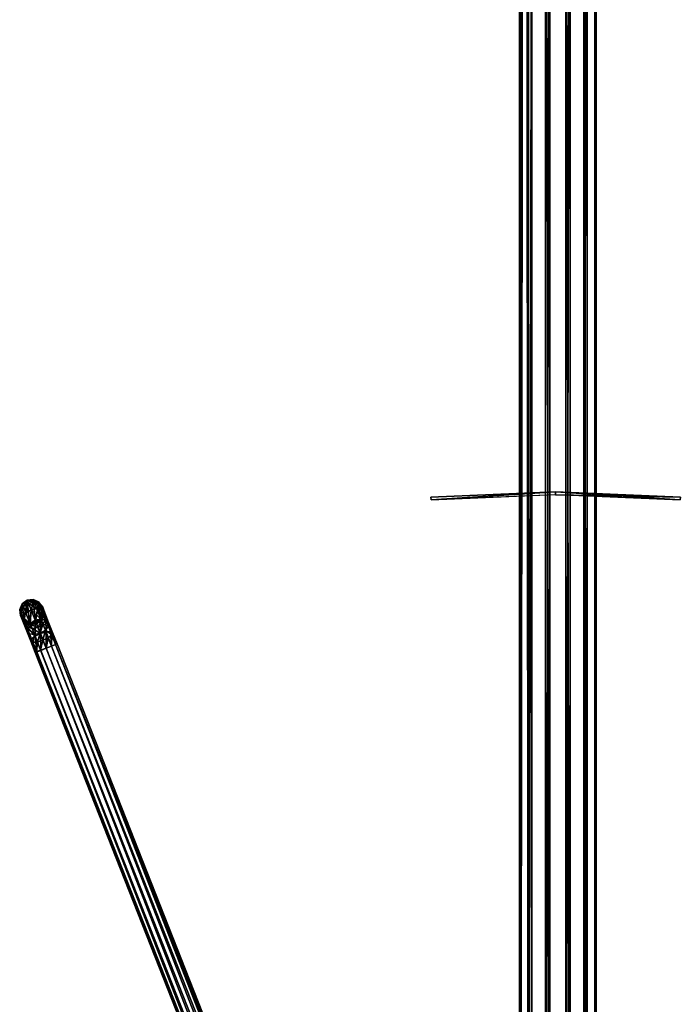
# Model space of a CAD drawing. Header units: millimetres. Extents: x 28 to 403, y -1162 to 452.
# Tile 6 of 44: x 147 to 231, y -852 to -726. Entities that reach past the tile are written whole.
import ezdxf

# ---------------------------------------------------------------- set-up
doc = ezdxf.new("R2010")
doc.units = ezdxf.units.MM
doc.header["$LTSCALE"] = 25.4
doc.layers.get('0').update_dxf_attribs({"true_color": 0xff5454})

# ---------------------------------------------------------------- blocks, each defined once
blk = doc.blocks.new('VIPER-I-6641.STL')
at = {"color": 0}
mesh = blk.add_polyface(dxfattribs=at)
corners = [(210.94, 339.17, 480.78), (212.1, -926.69, 259.78), (210.94, -927.08, 262.06), (212.1, 339.56, 478.5)]
mesh.append_faces([[corners[k] for k in face] for face in [(0, 1, 2), (1, 0, 3)]], dxfattribs={"vtx0": -1, "color": 0})
mesh = blk.add_polyface(dxfattribs=at)
corners = [(214.26, 339.8, 477.1), (212.1, -926.69, 259.78), (212.1, 339.56, 478.5), (214.26, -926.45, 258.38)]
mesh.append_faces([[corners[k] for k in face] for face in [(0, 1, 2), (1, 0, 3)]], dxfattribs={"vtx0": -1, "color": 0})
mesh = blk.add_polyface(dxfattribs=at)
corners = [(216.84, 339.83, 476.95), (214.26, -926.45, 258.38), (214.26, 339.8, 477.1), (216.84, -926.42, 258.23)]
mesh.append_faces([[corners[k] for k in face] for face in [(0, 1, 2), (1, 0, 3)]], dxfattribs={"vtx0": -1, "color": 0})
mesh = blk.add_polyface(dxfattribs=at)
corners = [(219.16, 339.63, 478.09), (216.84, -926.42, 258.23), (216.84, 339.83, 476.95), (219.16, -926.62, 259.37)]
mesh.append_faces([[corners[k] for k in face] for face in [(0, 1, 2), (1, 0, 3)]], dxfattribs={"vtx0": -1, "color": 0})
mesh = blk.add_polyface(dxfattribs=at)
corners = [(219.16, -926.62, 259.37), (220.58, 339.26, 480.22), (220.58, -926.98, 261.5), (219.16, 339.63, 478.09)]
mesh.append_faces([[corners[k] for k in face] for face in [(0, 1, 2), (1, 0, 3)]], dxfattribs={"vtx0": -1, "color": 0})
mesh = blk.add_polyface(dxfattribs=at)
corners = [(211.09, 338.73, 483.33), (210.94, -927.08, 262.06), (211.09, -927.52, 264.6), (210.94, 339.17, 480.78)]
mesh.append_faces([[corners[k] for k in face] for face in [(0, 1, 2), (1, 0, 3)]], dxfattribs={"vtx0": -1, "color": 0})
mesh = blk.add_polyface(dxfattribs=at)
corners = [(212.51, 338.36, 485.46), (211.09, -927.52, 264.6), (212.51, -927.89, 266.74), (211.09, 338.73, 483.33)]
mesh.append_faces([[corners[k] for k in face] for face in [(0, 1, 2), (1, 0, 3)]], dxfattribs={"vtx0": -1, "color": 0})
mesh = blk.add_polyface(dxfattribs=at)
corners = [(214.83, -928.09, 267.88), (212.51, 338.36, 485.46), (212.51, -927.89, 266.74), (214.83, 338.16, 486.6)]
mesh.append_faces([[corners[k] for k in face] for face in [(0, 1, 2), (1, 0, 3)]], dxfattribs={"vtx0": -1, "color": 0})
mesh = blk.add_polyface(dxfattribs=at)
corners = [(217.41, -928.06, 267.73), (214.83, 338.16, 486.6), (214.83, -928.09, 267.88), (217.41, 338.19, 486.45)]
mesh.append_faces([[corners[k] for k in face] for face in [(0, 1, 2), (1, 0, 3)]], dxfattribs={"vtx0": -1, "color": 0})
mesh = blk.add_polyface(dxfattribs=at)
corners = [(219.57, -927.82, 266.33), (217.41, 338.19, 486.45), (217.41, -928.06, 267.73), (219.57, 338.43, 485.05)]
mesh.append_faces([[corners[k] for k in face] for face in [(0, 1, 2), (1, 0, 3)]], dxfattribs={"vtx0": -1, "color": 0})
mesh = blk.add_polyface(dxfattribs=at)
corners = [(220.73, -927.42, 264.05), (219.57, 338.43, 485.05), (219.57, -927.82, 266.33), (220.73, 338.82, 482.77)]
mesh.append_faces([[corners[k] for k in face] for face in [(0, 1, 2), (1, 0, 3)]], dxfattribs={"vtx0": -1, "color": 0})
mesh = blk.add_polyface(dxfattribs=at)
corners = [(220.58, -926.98, 261.5), (220.73, 338.82, 482.77), (220.73, -927.42, 264.05), (220.58, 339.26, 480.22)]
mesh.append_faces([[corners[k] for k in face] for face in [(0, 1, 2), (1, 0, 3)]], dxfattribs={"vtx0": -1, "color": 0})
mesh = blk.add_polyface(dxfattribs=at)
corners = [(147.22, -802.47, 254.44), (147.45, -800.98, 254.44), (147.14, -801.69, 254.44), (147.69, -803.09, 254.45), (148.07, -800.52, 254.44), (148.4, -803.4, 254.45), (148.84, -800.43, 254.44), (149.17, -803.31, 254.45), (149.55, -800.74, 254.45), (149.79, -802.85, 254.45), (150.01, -801.37, 254.45), (150.1, -802.14, 254.45)]
mesh.append_faces([[corners[k] for k in face] for face in [(0, 1, 2), (10, 9, 11)]], dxfattribs={"vtx0": -1, "color": 0})
mesh.append_faces([[corners[k] for k in face] for face in [(1, 3, 4), (4, 5, 6), (6, 7, 8), (8, 9, 10)]], dxfattribs={"vtx0": -1, "vtx1": -1, "color": 0})
mesh.append_faces([[corners[k] for k in face] for face in [(1, 0, 3), (4, 3, 5), (6, 5, 7), (8, 7, 9)]], dxfattribs={"vtx0": -1, "vtx2": -1, "color": 0})
mesh = blk.add_polyface(dxfattribs=at)
corners = [(147.45, -800.98, 254.44), (148.12, -800.58, 229.04), (147.5, -801.04, 229.04), (148.07, -800.52, 254.44)]
mesh.append_faces([[corners[k] for k in face] for face in [(0, 1, 2), (1, 0, 3)]], dxfattribs={"vtx0": -1, "color": 0})
mesh = blk.add_polyface(dxfattribs=at)
corners = [(147.61, -801.33, 227.1), (148.12, -800.58, 229.04), (148.24, -800.88, 227.04), (147.5, -801.04, 229.04)]
mesh.append_faces([[corners[k] for k in face] for face in [(0, 1, 2), (1, 0, 3)]], dxfattribs={"vtx0": -1, "color": 0})
mesh = blk.add_polyface(dxfattribs=at)
corners = [(148.07, -800.52, 254.44), (148.89, -800.49, 229.05), (148.12, -800.58, 229.04), (148.84, -800.43, 254.44)]
mesh.append_faces([[corners[k] for k in face] for face in [(0, 1, 2), (1, 0, 3)]], dxfattribs={"vtx0": -1, "color": 0})
mesh = blk.add_polyface(dxfattribs=at)
corners = [(148.12, -800.58, 229.04), (149.01, -800.78, 227.1), (148.24, -800.88, 227.04), (148.89, -800.49, 229.05)]
mesh.append_faces([[corners[k] for k in face] for face in [(0, 1, 2), (1, 0, 3)]], dxfattribs={"vtx0": -1, "color": 0})
mesh = blk.add_polyface(dxfattribs=at)
corners = [(148.84, -800.43, 254.44), (149.6, -800.8, 229.05), (148.89, -800.49, 229.05), (149.55, -800.74, 254.45)]
mesh.append_faces([[corners[k] for k in face] for face in [(0, 1, 2), (1, 0, 3)]], dxfattribs={"vtx0": -1, "color": 0})
mesh = blk.add_polyface(dxfattribs=at)
corners = [(148.89, -800.49, 229.05), (149.71, -801.07, 227.27), (149.01, -800.78, 227.1), (149.6, -800.8, 229.05)]
mesh.append_faces([[corners[k] for k in face] for face in [(0, 1, 2), (1, 0, 3)]], dxfattribs={"vtx0": -1, "color": 0})
mesh = blk.add_polyface(dxfattribs=at)
corners = [(147.14, -801.69, 254.44), (147.5, -801.04, 229.04), (147.19, -801.75, 229.05), (147.45, -800.98, 254.44)]
mesh.append_faces([[corners[k] for k in face] for face in [(0, 1, 2), (1, 0, 3)]], dxfattribs={"vtx0": -1, "color": 0})
mesh = blk.add_polyface(dxfattribs=at)
corners = [(147.22, -802.47, 254.44), (147.19, -801.75, 229.05), (147.27, -802.52, 229.05), (147.14, -801.69, 254.44)]
mesh.append_faces([[corners[k] for k in face] for face in [(0, 1, 2), (1, 0, 3)]], dxfattribs={"vtx0": -1, "color": 0})
mesh = blk.add_polyface(dxfattribs=at)
corners = [(147.19, -801.75, 229.05), (147.61, -801.33, 227.1), (147.29, -802.02, 227.27), (147.5, -801.04, 229.04)]
mesh.append_faces([[corners[k] for k in face] for face in [(0, 1, 2), (1, 0, 3)]], dxfattribs={"vtx0": -1, "color": 0})
mesh = blk.add_polyface(dxfattribs=at)
corners = [(147.27, -802.52, 229.05), (147.29, -802.02, 227.27), (147.37, -802.76, 227.5), (147.19, -801.75, 229.05)]
mesh.append_faces([[corners[k] for k in face] for face in [(0, 1, 2), (1, 0, 3)]], dxfattribs={"vtx0": -1, "color": 0})
mesh = blk.add_polyface(dxfattribs=at)
corners = [(147.29, -802.02, 227.27), (147.94, -802.17, 225.35), (147.6, -802.78, 225.67), (147.61, -801.33, 227.1)]
mesh.append_faces([[corners[k] for k in face] for face in [(0, 1, 2), (1, 0, 3)]], dxfattribs={"vtx0": -1, "color": 0})
mesh = blk.add_polyface(dxfattribs=at)
corners = [(147.94, -802.17, 225.35), (148.24, -800.88, 227.04), (148.58, -801.74, 225.23), (147.61, -801.33, 227.1)]
mesh.append_faces([[corners[k] for k in face] for face in [(0, 1, 2), (1, 0, 3)]], dxfattribs={"vtx0": -1, "color": 0})
mesh = blk.add_polyface(dxfattribs=at)
corners = [(148.58, -801.74, 225.23), (148.46, -803.47, 223.96), (147.94, -802.17, 225.35), (149.11, -803.08, 223.79)]
mesh.append_faces([[corners[k] for k in face] for face in [(0, 1, 2), (1, 0, 3)]], dxfattribs={"vtx0": -1, "color": 0})
mesh = blk.add_polyface(dxfattribs=at)
corners = [(148.24, -800.88, 227.04), (149.34, -801.62, 225.35), (148.58, -801.74, 225.23), (149.01, -800.78, 227.1)]
mesh.append_faces([[corners[k] for k in face] for face in [(0, 1, 2), (1, 0, 3)]], dxfattribs={"vtx0": -1, "color": 0})
mesh = blk.add_polyface(dxfattribs=at)
corners = [(148.58, -801.74, 225.23), (149.85, -802.92, 223.96), (149.11, -803.08, 223.79), (149.34, -801.62, 225.35)]
mesh.append_faces([[corners[k] for k in face] for face in [(0, 1, 2), (1, 0, 3)]], dxfattribs={"vtx0": -1, "color": 0})
mesh = blk.add_polyface(dxfattribs=at)
corners = [(149.01, -800.78, 227.1), (150.01, -801.83, 225.67), (149.34, -801.62, 225.35), (149.71, -801.07, 227.27)]
mesh.append_faces([[corners[k] for k in face] for face in [(0, 1, 2), (1, 0, 3)]], dxfattribs={"vtx0": -1, "color": 0})
mesh = blk.add_polyface(dxfattribs=at)
corners = [(149.34, -801.62, 225.35), (150.48, -803.02, 224.4), (149.85, -802.92, 223.96), (150.01, -801.83, 225.67)]
mesh.append_faces([[corners[k] for k in face] for face in [(0, 1, 2), (1, 0, 3)]], dxfattribs={"vtx0": -1, "color": 0})
mesh = blk.add_polyface(dxfattribs=at)
corners = [(149.6, -800.8, 229.05), (150.01, -801.37, 254.45), (150.07, -801.42, 229.05), (149.55, -800.74, 254.45)]
mesh.append_faces([[corners[k] for k in face] for face in [(0, 1, 2), (1, 0, 3)]], dxfattribs={"vtx0": -1, "color": 0})
mesh = blk.add_polyface(dxfattribs=at)
corners = [(149.71, -801.07, 227.27), (150.07, -801.42, 229.05), (150.16, -801.66, 227.51), (149.6, -800.8, 229.05)]
mesh.append_faces([[corners[k] for k in face] for face in [(0, 1, 2), (1, 0, 3)]], dxfattribs={"vtx0": -1, "color": 0})
mesh = blk.add_polyface(dxfattribs=at)
corners = [(150.01, -801.83, 225.67), (150.16, -801.66, 227.51), (150.42, -802.32, 226.11), (149.71, -801.07, 227.27)]
mesh.append_faces([[corners[k] for k in face] for face in [(0, 1, 2), (1, 0, 3)]], dxfattribs={"vtx0": -1, "color": 0})
mesh = blk.add_polyface(dxfattribs=at)
corners = [(150.07, -801.42, 229.05), (150.1, -802.14, 254.45), (150.15, -802.2, 229.05), (150.01, -801.37, 254.45)]
mesh.append_faces([[corners[k] for k in face] for face in [(0, 1, 2), (1, 0, 3)]], dxfattribs={"vtx0": -1, "color": 0})
mesh = blk.add_polyface(dxfattribs=at)
corners = [(150.48, -803.02, 224.4), (150.42, -802.32, 226.11), (150.83, -803.35, 225.01), (150.01, -801.83, 225.67)]
mesh.append_faces([[corners[k] for k in face] for face in [(0, 1, 2), (1, 0, 3)]], dxfattribs={"vtx0": -1, "color": 0})
mesh = blk.add_polyface(dxfattribs=at)
corners = [(150.16, -801.66, 227.51), (150.15, -802.2, 229.05), (150.23, -802.39, 227.74), (150.07, -801.42, 229.05)]
mesh.append_faces([[corners[k] for k in face] for face in [(0, 1, 2), (1, 0, 3)]], dxfattribs={"vtx0": -1, "color": 0})
mesh = blk.add_polyface(dxfattribs=at)
corners = [(150.42, -802.32, 226.11), (150.23, -802.39, 227.74), (150.46, -802.96, 226.56), (150.16, -801.66, 227.51)]
mesh.append_faces([[corners[k] for k in face] for face in [(0, 1, 2), (1, 0, 3)]], dxfattribs={"vtx0": -1, "color": 0})
mesh = blk.add_polyface(dxfattribs=at)
corners = [(147.69, -803.09, 254.45), (147.27, -802.52, 229.05), (147.74, -803.15, 229.05), (147.22, -802.47, 254.44)]
mesh.append_faces([[corners[k] for k in face] for face in [(0, 1, 2), (1, 0, 3)]], dxfattribs={"vtx0": -1, "color": 0})
mesh = blk.add_polyface(dxfattribs=at)
corners = [(147.74, -803.15, 229.05), (147.37, -802.76, 227.5), (147.82, -803.35, 227.74), (147.27, -802.52, 229.05)]
mesh.append_faces([[corners[k] for k in face] for face in [(0, 1, 2), (1, 0, 3)]], dxfattribs={"vtx0": -1, "color": 0})
mesh = blk.add_polyface(dxfattribs=at)
corners = [(147.37, -802.76, 227.5), (147.6, -802.78, 225.67), (147.63, -803.42, 226.11), (147.29, -802.02, 227.27)]
mesh.append_faces([[corners[k] for k in face] for face in [(0, 1, 2), (1, 0, 3)]], dxfattribs={"vtx0": -1, "color": 0})
mesh = blk.add_polyface(dxfattribs=at)
corners = [(147.82, -803.35, 227.74), (147.63, -803.42, 226.11), (148.04, -803.91, 226.55), (147.37, -802.76, 227.5)]
mesh.append_faces([[corners[k] for k in face] for face in [(0, 1, 2), (1, 0, 3)]], dxfattribs={"vtx0": -1, "color": 0})
mesh = blk.add_polyface(dxfattribs=at)
corners = [(147.6, -802.78, 225.67), (148.46, -803.47, 223.96), (148.06, -803.97, 224.4), (147.94, -802.17, 225.35)]
mesh.append_faces([[corners[k] for k in face] for face in [(0, 1, 2), (1, 0, 3)]], dxfattribs={"vtx0": -1, "color": 0})
mesh = blk.add_polyface(dxfattribs=at)
corners = [(147.63, -803.42, 226.11), (148.06, -803.97, 224.4), (148.04, -804.45, 225.01), (147.6, -802.78, 225.67)]
mesh.append_faces([[corners[k] for k in face] for face in [(0, 1, 2), (1, 0, 3)]], dxfattribs={"vtx0": -1, "color": 0})
mesh = blk.add_polyface(dxfattribs=at)
corners = [(148.45, -803.46, 229.05), (147.69, -803.09, 254.45), (147.74, -803.15, 229.05), (148.4, -803.4, 254.45)]
mesh.append_faces([[corners[k] for k in face] for face in [(0, 1, 2), (1, 0, 3)]], dxfattribs={"vtx0": -1, "color": 0})
mesh = blk.add_polyface(dxfattribs=at)
corners = [(148.52, -803.63, 227.91), (147.74, -803.15, 229.05), (147.82, -803.35, 227.74), (148.45, -803.46, 229.05)]
mesh.append_faces([[corners[k] for k in face] for face in [(0, 1, 2), (1, 0, 3)]], dxfattribs={"vtx0": -1, "color": 0})
mesh = blk.add_polyface(dxfattribs=at)
corners = [(149.11, -803.08, 223.79), (149.1, -805.1, 223.07), (148.46, -803.47, 223.96), (149.78, -804.77, 222.88)]
mesh.append_faces([[corners[k] for k in face] for face in [(0, 1, 2), (1, 0, 3)]], dxfattribs={"vtx0": -1, "color": 0})
mesh = blk.add_polyface(dxfattribs=at)
corners = [(149.85, -802.92, 223.96), (149.78, -804.77, 222.88), (149.11, -803.08, 223.79), (150.5, -804.55, 223.07)]
mesh.append_faces([[corners[k] for k in face] for face in [(0, 1, 2), (1, 0, 3)]], dxfattribs={"vtx0": -1, "color": 0})
mesh = blk.add_polyface(dxfattribs=at)
corners = [(149.84, -802.91, 229.05), (149.17, -803.31, 254.45), (149.22, -803.37, 229.05), (149.79, -802.85, 254.45)]
mesh.append_faces([[corners[k] for k in face] for face in [(0, 1, 2), (1, 0, 3)]], dxfattribs={"vtx0": -1, "color": 0})
mesh = blk.add_polyface(dxfattribs=at)
corners = [(149.84, -802.91, 229.05), (149.28, -803.53, 227.97), (149.91, -803.08, 227.91), (149.22, -803.37, 229.05)]
mesh.append_faces([[corners[k] for k in face] for face in [(0, 1, 2), (1, 0, 3)]], dxfattribs={"vtx0": -1, "color": 0})
mesh = blk.add_polyface(dxfattribs=at)
corners = [(149.91, -803.08, 227.91), (149.47, -804, 227), (150.11, -803.57, 226.88), (149.28, -803.53, 227.97)]
mesh.append_faces([[corners[k] for k in face] for face in [(0, 1, 2), (1, 0, 3)]], dxfattribs={"vtx0": -1, "color": 0})
mesh = blk.add_polyface(dxfattribs=at)
corners = [(150.15, -802.2, 229.05), (149.79, -802.85, 254.45), (149.84, -802.91, 229.05), (150.1, -802.14, 254.45)]
mesh.append_faces([[corners[k] for k in face] for face in [(0, 1, 2), (1, 0, 3)]], dxfattribs={"vtx0": -1, "color": 0})
mesh = blk.add_polyface(dxfattribs=at)
corners = [(150.23, -802.39, 227.74), (149.84, -802.91, 229.05), (149.91, -803.08, 227.91), (150.15, -802.2, 229.05)]
mesh.append_faces([[corners[k] for k in face] for face in [(0, 1, 2), (1, 0, 3)]], dxfattribs={"vtx0": -1, "color": 0})
mesh = blk.add_polyface(dxfattribs=at)
corners = [(150.48, -803.02, 224.4), (150.5, -804.55, 223.07), (149.85, -802.92, 223.96), (151.07, -804.51, 223.59)]
mesh.append_faces([[corners[k] for k in face] for face in [(0, 1, 2), (1, 0, 3)]], dxfattribs={"vtx0": -1, "color": 0})
mesh = blk.add_polyface(dxfattribs=at)
corners = [(150.46, -802.96, 226.56), (149.91, -803.08, 227.91), (150.11, -803.57, 226.88), (150.23, -802.39, 227.74)]
mesh.append_faces([[corners[k] for k in face] for face in [(0, 1, 2), (1, 0, 3)]], dxfattribs={"vtx0": -1, "color": 0})
mesh = blk.add_polyface(dxfattribs=at)
corners = [(150.8, -803.83, 225.62), (150.11, -803.57, 226.88), (150.41, -804.33, 226.06), (150.46, -802.96, 226.56)]
mesh.append_faces([[corners[k] for k in face] for face in [(0, 1, 2), (1, 0, 3)]], dxfattribs={"vtx0": -1, "color": 0})
mesh = blk.add_polyface(dxfattribs=at)
corners = [(150.83, -803.35, 225.01), (150.46, -802.96, 226.56), (150.8, -803.83, 225.62), (150.42, -802.32, 226.11)]
mesh.append_faces([[corners[k] for k in face] for face in [(0, 1, 2), (1, 0, 3)]], dxfattribs={"vtx0": -1, "color": 0})
mesh = blk.add_polyface(dxfattribs=at)
corners = [(151.07, -804.51, 223.59), (150.83, -803.35, 225.01), (151.34, -804.65, 224.3), (150.48, -803.02, 224.4)]
mesh.append_faces([[corners[k] for k in face] for face in [(0, 1, 2), (1, 0, 3)]], dxfattribs={"vtx0": -1, "color": 0})
mesh = blk.add_polyface(dxfattribs=at)
corners = [(148.04, -803.91, 226.55), (148.04, -804.45, 225.01), (148.39, -804.79, 225.62), (147.63, -803.42, 226.11)]
mesh.append_faces([[corners[k] for k in face] for face in [(0, 1, 2), (1, 0, 3)]], dxfattribs={"vtx0": -1, "color": 0})
mesh = blk.add_polyface(dxfattribs=at)
corners = [(148.71, -804.12, 226.88), (147.82, -803.35, 227.74), (148.04, -803.91, 226.55), (148.52, -803.63, 227.91)]
mesh.append_faces([[corners[k] for k in face] for face in [(0, 1, 2), (1, 0, 3)]], dxfattribs={"vtx0": -1, "color": 0})
mesh = blk.add_polyface(dxfattribs=at)
corners = [(149.01, -804.88, 226.06), (148.04, -803.91, 226.55), (148.39, -804.79, 225.62), (148.71, -804.12, 226.88)]
mesh.append_faces([[corners[k] for k in face] for face in [(0, 1, 2), (1, 0, 3)]], dxfattribs={"vtx0": -1, "color": 0})
mesh = blk.add_polyface(dxfattribs=at)
corners = [(148.04, -804.45, 225.01), (148.65, -805.46, 223.59), (148.55, -805.75, 224.3), (148.06, -803.97, 224.4)]
mesh.append_faces([[corners[k] for k in face] for face in [(0, 1, 2), (1, 0, 3)]], dxfattribs={"vtx0": -1, "color": 0})
mesh = blk.add_polyface(dxfattribs=at)
corners = [(148.06, -803.97, 224.4), (149.1, -805.1, 223.07), (148.65, -805.46, 223.59), (148.46, -803.47, 223.96)]
mesh.append_faces([[corners[k] for k in face] for face in [(0, 1, 2), (1, 0, 3)]], dxfattribs={"vtx0": -1, "color": 0})
mesh = blk.add_polyface(dxfattribs=at)
corners = [(149.22, -803.37, 229.05), (148.4, -803.4, 254.45), (148.45, -803.46, 229.05), (149.17, -803.31, 254.45)]
mesh.append_faces([[corners[k] for k in face] for face in [(0, 1, 2), (1, 0, 3)]], dxfattribs={"vtx0": -1, "color": 0})
mesh = blk.add_polyface(dxfattribs=at)
corners = [(149.28, -803.53, 227.97), (148.45, -803.46, 229.05), (148.52, -803.63, 227.91), (149.22, -803.37, 229.05)]
mesh.append_faces([[corners[k] for k in face] for face in [(0, 1, 2), (1, 0, 3)]], dxfattribs={"vtx0": -1, "color": 0})
mesh = blk.add_polyface(dxfattribs=at)
corners = [(149.47, -804, 227), (148.52, -803.63, 227.91), (148.71, -804.12, 226.88), (149.28, -803.53, 227.97)]
mesh.append_faces([[corners[k] for k in face] for face in [(0, 1, 2), (1, 0, 3)]], dxfattribs={"vtx0": -1, "color": 0})
mesh = blk.add_polyface(dxfattribs=at)
corners = [(149.75, -804.72, 226.23), (148.71, -804.12, 226.88), (149.01, -804.88, 226.06), (149.47, -804, 227)]
mesh.append_faces([[corners[k] for k in face] for face in [(0, 1, 2), (1, 0, 3)]], dxfattribs={"vtx0": -1, "color": 0})
mesh = blk.add_polyface(dxfattribs=at)
corners = [(149.75, -804.72, 226.23), (150.11, -803.57, 226.88), (149.47, -804, 227), (150.41, -804.33, 226.06)]
mesh.append_faces([[corners[k] for k in face] for face in [(0, 1, 2), (1, 0, 3)]], dxfattribs={"vtx0": -1, "color": 0})
mesh = blk.add_polyface(dxfattribs=at)
corners = [(150.11, -805.63, 225.73), (150.41, -804.33, 226.06), (149.75, -804.72, 226.23), (150.79, -805.3, 225.54)]
mesh.append_faces([[corners[k] for k in face] for face in [(0, 1, 2), (1, 0, 3)]], dxfattribs={"vtx0": -1, "color": 0})
mesh = blk.add_polyface(dxfattribs=at)
corners = [(151.24, -804.94, 225.02), (150.41, -804.33, 226.06), (150.79, -805.3, 225.54), (150.8, -803.83, 225.62)]
mesh.append_faces([[corners[k] for k in face] for face in [(0, 1, 2), (1, 0, 3)]], dxfattribs={"vtx0": -1, "color": 0})
mesh = blk.add_polyface(dxfattribs=at)
corners = [(151.34, -804.65, 224.3), (150.8, -803.83, 225.62), (151.24, -804.94, 225.02), (150.83, -803.35, 225.01)]
mesh.append_faces([[corners[k] for k in face] for face in [(0, 1, 2), (1, 0, 3)]], dxfattribs={"vtx0": -1, "color": 0})
mesh = blk.add_polyface(dxfattribs=at)
corners = [(148.39, -804.79, 225.62), (148.55, -805.75, 224.3), (148.82, -805.89, 225.02), (148.04, -804.45, 225.01)]
mesh.append_faces([[corners[k] for k in face] for face in [(0, 1, 2), (1, 0, 3)]], dxfattribs={"vtx0": -1, "color": 0})
mesh = blk.add_polyface(dxfattribs=at)
corners = [(148.82, -805.89, 225.02), (149.01, -804.88, 226.06), (148.39, -804.79, 225.62), (149.39, -805.85, 225.54)]
mesh.append_faces([[corners[k] for k in face] for face in [(0, 1, 2), (1, 0, 3)]], dxfattribs={"vtx0": -1, "color": 0})
mesh = blk.add_polyface(dxfattribs=at)
corners = [(148.55, -805.75, 224.3), (149.31, -807.12, 223.31), (149.12, -807.19, 224.06), (148.65, -805.46, 223.59)]
mesh.append_faces([[corners[k] for k in face] for face in [(0, 1, 2), (1, 0, 3)]], dxfattribs={"vtx0": -1, "color": 0})
mesh = blk.add_polyface(dxfattribs=at)
corners = [(149.1, -805.1, 223.07), (149.31, -807.12, 223.31), (148.65, -805.46, 223.59), (149.82, -806.92, 222.76)]
mesh.append_faces([[corners[k] for k in face] for face in [(0, 1, 2), (1, 0, 3)]], dxfattribs={"vtx0": -1, "color": 0})
mesh = blk.add_polyface(dxfattribs=at)
corners = [(149.39, -805.85, 225.54), (149.75, -804.72, 226.23), (149.01, -804.88, 226.06), (150.11, -805.63, 225.73)]
mesh.append_faces([[corners[k] for k in face] for face in [(0, 1, 2), (1, 0, 3)]], dxfattribs={"vtx0": -1, "color": 0})
mesh = blk.add_polyface(dxfattribs=at)
corners = [(149.78, -804.77, 222.88), (149.82, -806.92, 222.76), (149.1, -805.1, 223.07), (150.52, -806.64, 222.56)]
mesh.append_faces([[corners[k] for k in face] for face in [(0, 1, 2), (1, 0, 3)]], dxfattribs={"vtx0": -1, "color": 0})
mesh = blk.add_polyface(dxfattribs=at)
corners = [(149.81, -806.91, 225.36), (150.11, -805.63, 225.73), (149.39, -805.85, 225.54), (150.51, -806.63, 225.56)]
mesh.append_faces([[corners[k] for k in face] for face in [(0, 1, 2), (1, 0, 3)]], dxfattribs={"vtx0": -1, "color": 0})
mesh = blk.add_polyface(dxfattribs=at)
corners = [(150.5, -804.55, 223.07), (150.52, -806.64, 222.56), (149.78, -804.77, 222.88), (151.21, -806.37, 222.76)]
mesh.append_faces([[corners[k] for k in face] for face in [(0, 1, 2), (1, 0, 3)]], dxfattribs={"vtx0": -1, "color": 0})
mesh = blk.add_polyface(dxfattribs=at)
corners = [(150.51, -806.63, 225.56), (150.79, -805.3, 225.54), (150.11, -805.63, 225.73), (151.21, -806.36, 225.36)]
mesh.append_faces([[corners[k] for k in face] for face in [(0, 1, 2), (1, 0, 3)]], dxfattribs={"vtx0": -1, "color": 0})
mesh = blk.add_polyface(dxfattribs=at)
corners = [(151.07, -804.51, 223.59), (151.21, -806.37, 222.76), (150.5, -804.55, 223.07), (151.72, -806.16, 223.31)]
mesh.append_faces([[corners[k] for k in face] for face in [(0, 1, 2), (1, 0, 3)]], dxfattribs={"vtx0": -1, "color": 0})
mesh = blk.add_polyface(dxfattribs=at)
corners = [(151.21, -806.36, 225.36), (151.24, -804.94, 225.02), (150.79, -805.3, 225.54), (151.72, -806.16, 224.81)]
mesh.append_faces([[corners[k] for k in face] for face in [(0, 1, 2), (1, 0, 3)]], dxfattribs={"vtx0": -1, "color": 0})
mesh = blk.add_polyface(dxfattribs=at)
corners = [(151.07, -804.51, 223.59), (151.91, -806.09, 224.06), (151.72, -806.16, 223.31), (151.34, -804.65, 224.3)]
mesh.append_faces([[corners[k] for k in face] for face in [(0, 1, 2), (1, 0, 3)]], dxfattribs={"vtx0": -1, "color": 0})
mesh = blk.add_polyface(dxfattribs=at)
corners = [(151.91, -806.09, 224.06), (151.24, -804.94, 225.02), (151.72, -806.16, 224.81), (151.34, -804.65, 224.3)]
mesh.append_faces([[corners[k] for k in face] for face in [(0, 1, 2), (1, 0, 3)]], dxfattribs={"vtx0": -1, "color": 0})
mesh = blk.add_polyface(dxfattribs=at)
corners = [(149.3, -807.11, 224.81), (148.55, -805.75, 224.3), (149.12, -807.19, 224.06), (148.82, -805.89, 225.02)]
mesh.append_faces([[corners[k] for k in face] for face in [(0, 1, 2), (1, 0, 3)]], dxfattribs={"vtx0": -1, "color": 0})
mesh = blk.add_polyface(dxfattribs=at)
corners = [(149.3, -807.11, 224.81), (149.39, -805.85, 225.54), (148.82, -805.89, 225.02), (149.81, -806.91, 225.36)]
mesh.append_faces([[corners[k] for k in face] for face in [(0, 1, 2), (1, 0, 3)]], dxfattribs={"vtx0": -1, "color": 0})
mesh = blk.add_polyface(dxfattribs=at)
corners = [(207.18, -954.03, 225.27), (149.81, -806.91, 225.36), (149.3, -807.11, 224.81), (207.69, -953.83, 225.82)]
mesh.append_faces([[corners[k] for k in face] for face in [(0, 1, 2), (1, 0, 3)]], dxfattribs={"vtx0": -1, "color": 0})
mesh = blk.add_polyface(dxfattribs=at)
corners = [(149.82, -806.92, 222.76), (207.18, -954.03, 223.77), (149.31, -807.12, 223.31), (207.69, -953.83, 223.22)]
mesh.append_faces([[corners[k] for k in face] for face in [(0, 1, 2), (1, 0, 3)]], dxfattribs={"vtx0": -1, "color": 0})
mesh = blk.add_polyface(dxfattribs=at)
corners = [(207.69, -953.83, 225.82), (150.51, -806.63, 225.56), (149.81, -806.91, 225.36), (208.38, -953.55, 226.02)]
mesh.append_faces([[corners[k] for k in face] for face in [(0, 1, 2), (1, 0, 3)]], dxfattribs={"vtx0": -1, "color": 0})
mesh = blk.add_polyface(dxfattribs=at)
corners = [(150.52, -806.64, 222.56), (207.69, -953.83, 223.22), (149.82, -806.92, 222.76), (208.39, -953.56, 223.02)]
mesh.append_faces([[corners[k] for k in face] for face in [(0, 1, 2), (1, 0, 3)]], dxfattribs={"vtx0": -1, "color": 0})
mesh = blk.add_polyface(dxfattribs=at)
corners = [(208.38, -953.55, 226.02), (151.21, -806.36, 225.36), (150.51, -806.63, 225.56), (209.08, -953.28, 225.82)]
mesh.append_faces([[corners[k] for k in face] for face in [(0, 1, 2), (1, 0, 3)]], dxfattribs={"vtx0": -1, "color": 0})
mesh = blk.add_polyface(dxfattribs=at)
corners = [(151.21, -806.37, 222.76), (208.39, -953.56, 223.02), (150.52, -806.64, 222.56), (209.09, -953.28, 223.22)]
mesh.append_faces([[corners[k] for k in face] for face in [(0, 1, 2), (1, 0, 3)]], dxfattribs={"vtx0": -1, "color": 0})
mesh = blk.add_polyface(dxfattribs=at)
corners = [(151.72, -806.16, 223.31), (209.09, -953.28, 223.22), (151.21, -806.37, 222.76), (209.6, -953.08, 223.77)]
mesh.append_faces([[corners[k] for k in face] for face in [(0, 1, 2), (1, 0, 3)]], dxfattribs={"vtx0": -1, "color": 0})
mesh = blk.add_polyface(dxfattribs=at)
corners = [(209.08, -953.28, 225.82), (151.72, -806.16, 224.81), (151.21, -806.36, 225.36), (209.59, -953.08, 225.27)]
mesh.append_faces([[corners[k] for k in face] for face in [(0, 1, 2), (1, 0, 3)]], dxfattribs={"vtx0": -1, "color": 0})
mesh = blk.add_polyface(dxfattribs=at)
corners = [(151.72, -806.16, 223.31), (209.78, -953, 224.52), (209.6, -953.08, 223.77), (151.91, -806.09, 224.06)]
mesh.append_faces([[corners[k] for k in face] for face in [(0, 1, 2), (1, 0, 3)]], dxfattribs={"vtx0": -1, "color": 0})
mesh = blk.add_polyface(dxfattribs=at)
corners = [(209.78, -953, 224.52), (151.72, -806.16, 224.81), (209.59, -953.08, 225.27), (151.91, -806.09, 224.06)]
mesh.append_faces([[corners[k] for k in face] for face in [(0, 1, 2), (1, 0, 3)]], dxfattribs={"vtx0": -1, "color": 0})
mesh = blk.add_polyface(dxfattribs=at)
corners = [(207.18, -954.03, 225.27), (149.12, -807.19, 224.06), (206.99, -954.1, 224.52), (149.3, -807.11, 224.81)]
mesh.append_faces([[corners[k] for k in face] for face in [(0, 1, 2), (1, 0, 3)]], dxfattribs={"vtx0": -1, "color": 0})
mesh = blk.add_polyface(dxfattribs=at)
corners = [(149.12, -807.19, 224.06), (207.18, -954.03, 223.77), (206.99, -954.1, 224.52), (149.31, -807.12, 223.31)]
mesh.append_faces([[corners[k] for k in face] for face in [(0, 1, 2), (1, 0, 3)]], dxfattribs={"vtx0": -1, "color": 0})
blk = doc.blocks.new('aba_ur viper SUFIT.STL#1')
at = {"color": 250, "true_color": 0x151514}
mesh = blk.add_polyface(dxfattribs=at)
corners = [(171.9, 254.06, 1.02), (187.8, 252.7), (171.87, 252.7, 0.68), (187.8, 254.06, 0.34)]
mesh.append_faces([[corners[k] for k in face] for face in [(0, 1, 2), (1, 0, 3)]], dxfattribs={"vtx0": -1, "color": 250})
mesh = blk.add_polyface(dxfattribs=at)
corners = [(203.7, 254.06, 1.02), (187.8, 252.7), (187.8, 254.06, 0.34), (203.73, 252.7, 0.68)]
mesh.append_faces([[corners[k] for k in face] for face in [(0, 1, 2), (1, 0, 3)]], dxfattribs={"vtx0": -1, "color": 250})
mesh = blk.add_polyface(dxfattribs=at)
corners = [(187.8, 252.7), (171.87, 2.88, 0.68), (171.87, 252.7, 0.68), (187.8, 2.88)]
mesh.append_faces([[corners[k] for k in face] for face in [(0, 1, 2), (1, 0, 3)]], dxfattribs={"vtx0": -1, "color": 250})
mesh = blk.add_polyface(dxfattribs=at)
corners = [(203.73, 252.7, 0.68), (187.8, 2.88), (187.8, 252.7), (203.73, 2.88, 0.68)]
mesh.append_faces([[corners[k] for k in face] for face in [(0, 1, 2), (1, 0, 3)]], dxfattribs={"vtx0": -1, "color": 250})
mesh = blk.add_polyface(dxfattribs=at)
corners = [(187.8, 2.88), (171.9, 1.49, 1.03), (171.87, 2.88, 0.68), (187.8, 1.49, 0.36)]
mesh.append_faces([[corners[k] for k in face] for face in [(0, 1, 2), (1, 0, 3)]], dxfattribs={"vtx0": -1, "color": 250})
mesh = blk.add_polyface(dxfattribs=at)
corners = [(203.73, 2.88, 0.68), (187.8, 1.49, 0.36), (187.8, 2.88), (203.7, 1.49, 1.03)]
mesh.append_faces([[corners[k] for k in face] for face in [(0, 1, 2), (1, 0, 3)]], dxfattribs={"vtx0": -1, "color": 250})
blk = doc.blocks.new('Grupuj#4')
at = {"color": 0, "extrusion": (0, -1, -4.16334e-16)}
blk.add_blockref('aba_ur viper SUFIT.STL#1', (-0.08, -0.01, -375.6), dxfattribs=at)
blk = doc.blocks.new('Grupuj#2')
at = {"color": 250, "true_color": 0x262626}
blk.add_blockref('VIPER-I-6641.STL', (-27.83, 1162.29, 0.78), dxfattribs=at)
at = {"color": 0}
blk.add_blockref('Grupuj#4', (0, 0), dxfattribs=at)

msp = doc.modelspace()

# ---------------------------------------------------------------- block references
at = {"color": 0}
msp.add_blockref('Grupuj#2', (27.83, -1162.29, -0.78), dxfattribs=at)

doc.saveas('drawing.dxf')
